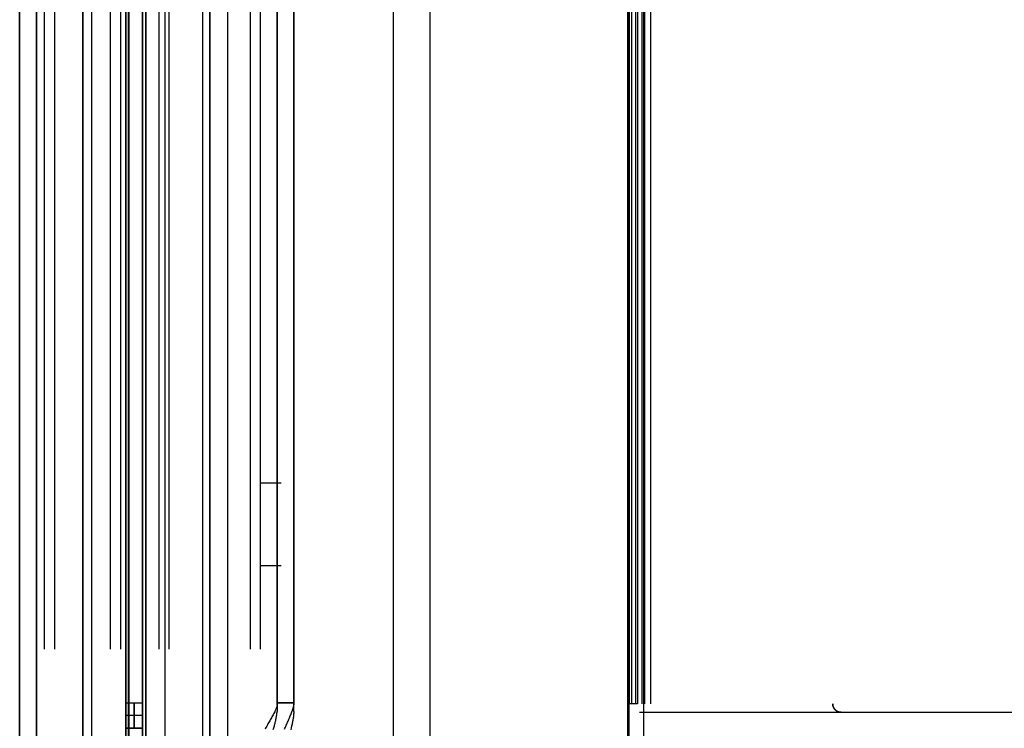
# Model space of a CAD drawing. Header units: millimetres. Extents: x 154 to 631, y -21 to 485.
# Tile 5 of 29: x 162 to 279, y 21 to 105. Entities that reach past the tile are written whole.
import ezdxf

# ---------------------------------------------------------------- set-up
doc = ezdxf.new("R2010")
doc.units = ezdxf.units.MM
doc.header["$MEASUREMENT"] = 0
doc.layers.add('Predefinito', color=5, linetype='Continuous')

# ---------------------------------------------------------------- blocks, each defined once
blk = doc.blocks.new('(#4357) (#777) Part3')
at = {"layer": 'Predefinito'}
for points in [[(-235, 10), (235, 10)], [(235, 10), (-235, 10)], [(-220, 10), (-210, 10)], [(-207, 10), (-210, 10)], [(-210, 10), (-207, 10)], [(-210, 10), (-210, 8)], [(-210, 8), (-210, 10)], [(-210, 8), (-210, 10)], [(-208.5, 8), (-208.5, 10)], [(-208.5, 8), (-208.5, 10)], [(-207, 10), (-207, 8)], [(-207, 10), (-207, 8)], [(-207, 10), (207, 10)], [(-207, 10), (-207, 8)], [(-207, 9), (-210, 9)], [(-210, 9), (-207, 9)], [(235, 8), (-235, 8)], [(-235, 8), (235, 8)], [(-220, 8), (-210, 8)], [(-210, 8), (-207, 8)], [(-207, 8), (-210, 8)], [(-207, 8), (207, 8)], [(-200.59, 6.04), (200.59, 6.04)], [(-200.59, 6.04), (200.59, 6.04)], [(-200.59, 4.83), (200.59, 4.83)], [(-200.59, 4.83), (200.59, 4.83)], [(-235, 0), (235, 0)], [(235, 0), (-235, 0)], [(235, 0), (-235, 0)], [(-235, 0), (235, 0)], [(-200.59, -4.83), (200.59, -4.83)], [(-200.59, -4.83), (-186.24, -4.83)], [(-180.79, -4.83), (180.79, -4.83)], [(-200.59, -6.04), (200.59, -6.04)], [(-200.59, -6.04), (200.59, -6.04)], [(-190.63, -6.07), (-190.63, -7.98)], [(-190.63, -6.73), (-190.63, -8.49)], [(-180.81, -6.07), (-180.81, -7.98)], [(-180.81, -6.73), (-180.81, -8.49)], [(208, -8), (-208, -8)], [(-207.24, -8), (207.24, -8)], [(-207, -10), (-207, -8)], [(-207, -8), (-207, -10)], [(-207, -8), (207, -8)], [(-207, -8), (-207, -10)], [(-208, -10), (208, -10)], [(207.24, -10), (-207.24, -10)], [(-207, -10), (207, -10)]]:
    blk.add_lwpolyline(points, dxfattribs=at)
at = {"layer": 'Predefinito', "extrusion": (1, 0, 0)}
for points in [[(10, 8), (10, -8)], [(10, -8), (10, 8)], [(9, -8), (9, 8)], [(9, -8), (9, 8)], [(8, -8), (8, 8)], [(8, 8), (8, -8)], [(-8, -6), (-8, 8)], [(-9, -6), (-9, 8)], [(-10, 8), (-10, -6)]]:
    blk.add_lwpolyline(points, dxfattribs=at)
at = {"layer": 'Predefinito', "extrusion": (0, 1, 0)}
for points in [[(208.76, 13.18), (208.91, 13.36), (209.06, 13.55), (209.22, 13.72), (209.38, 13.9), (209.55, 14.07), (209.72, 14.23), (209.89, 14.39), (210.07, 14.54), (210.26, 14.69), (210.45, 14.83), (210.64, 14.97), (210.83, 15.1), (211.03, 15.23), (211.23, 15.35), (211.43, 15.46), (211.64, 15.57), (211.84, 15.67), (212.05, 15.77), (212.26, 15.86), (212.47, 15.94), (212.68, 16.02), (212.9, 16.09), (213.11, 16.16), (213.32, 16.22), (213.53, 16.27), (213.75, 16.32), (213.96, 16.36), (214.17, 16.4), (214.38, 16.43), (214.59, 16.45), (214.79, 16.47), (215, 16.49)], [(208, -10), (207.88, -9.77), (207.77, -9.54), (207.67, -9.3), (207.57, -9.06), (207.48, -8.81), (207.4, -8.56), (207.32, -8.31), (207.25, -8.06), (207.19, -7.81), (207.14, -7.55), (207.1, -7.29), (207.06, -7.03), (207.04, -6.78), (207.02, -6.52), (207, -6.26), (207, -6)], [(207, 8), (207, 8.25), (207.01, 8.5), (207.03, 8.76), (207.06, 9.01), (207.09, 9.26), (207.13, 9.51), (207.18, 9.75), (207.24, 10)], [(215, -14.49), (214.82, -14.47), (214.63, -14.46), (214.45, -14.43), (214.26, -14.41), (214.08, -14.38), (213.89, -14.35), (213.7, -14.31), (213.51, -14.26), (213.32, -14.22), (213.14, -14.16), (212.95, -14.11), (212.76, -14.05), (212.57, -13.98), (212.38, -13.91), (212.2, -13.83), (212.01, -13.75), (211.83, -13.67), (211.64, -13.58), (211.46, -13.48), (211.28, -13.38), (211.1, -13.28), (210.93, -13.17), (210.75, -13.05), (210.58, -12.93), (210.41, -12.81), (210.25, -12.68), (210.08, -12.55), (209.92, -12.41), (209.77, -12.27), (209.61, -12.13), (209.46, -11.98), (209.32, -11.83), (209.17, -11.68), (209.03, -11.52), (208.9, -11.35), (208.77, -11.19), (208.64, -11.02), (208.52, -10.85), (208.4, -10.68), (208.29, -10.5), (208.18, -10.32), (208.08, -10.14), (207.98, -9.96), (207.88, -9.78), (207.8, -9.59), (207.71, -9.4), (207.63, -9.22), (207.56, -9.03), (207.49, -8.84), (207.42, -8.65), (207.36, -8.45), (207.31, -8.26), (207.26, -8.07), (207.21, -7.88), (207.17, -7.69), (207.13, -7.5), (207.1, -7.31), (207.07, -7.12), (207.05, -6.93), (207.03, -6.74), (207.02, -6.55), (207.01, -6.37), (207, -6.18), (207, -6)], [(207, -6), (207, -6.26), (207.02, -6.52), (207.04, -6.78), (207.06, -7.03), (207.1, -7.29), (207.14, -7.55), (207.19, -7.81), (207.25, -8.06), (207.32, -8.31), (207.4, -8.56), (207.48, -8.81), (207.57, -9.06), (207.67, -9.3), (207.77, -9.54), (207.88, -9.77), (208, -10)], [(207.24, 10), (207.18, 9.75), (207.13, 9.51), (207.09, 9.26), (207.06, 9.01), (207.03, 8.76), (207.01, 8.5), (207, 8.25), (207, 8)]]:
    blk.add_lwpolyline(points, dxfattribs=at)
at = {"layer": 'Predefinito'}
for points in [[(-207.24, -8, 10), (-207.27, -8, 10.11), (-207.29, -8, 10.21), (-207.35, -7.99, 10.41), (-207.41, -7.98, 10.59), (-207.46, -7.96, 10.76), (-207.52, -7.95, 10.92), (-207.58, -7.93, 11.08), (-207.63, -7.91, 11.22), (-207.69, -7.88, 11.36), (-207.75, -7.86, 11.49), (-207.81, -7.83, 11.62), (-207.87, -7.81, 11.74), (-207.93, -7.78, 11.86), (-207.99, -7.75, 11.98), (-208.05, -7.72, 12.09), (-208.17, -7.66, 12.3), (-208.29, -7.6, 12.5), (-208.41, -7.54, 12.68), (-208.53, -7.47, 12.86), (-208.65, -7.4, 13.03), (-208.77, -7.34, 13.19), (-208.89, -7.27, 13.34), (-209.01, -7.2, 13.49), (-209.13, -7.13, 13.63), (-209.25, -7.06, 13.76), (-209.37, -6.99, 13.89), (-209.5, -6.92, 14.02), (-209.62, -6.85, 14.14), (-209.74, -6.78, 14.25), (-209.86, -6.71, 14.36), (-209.98, -6.64, 14.47), (-210.1, -6.57, 14.57)], [(-210.17, -7.56, -12.62), (-209.95, -7.62, -12.44), (-209.84, -7.65, -12.34), (-209.73, -7.68, -12.24), (-209.62, -7.71, -12.14), (-209.52, -7.74, -12.04), (-209.41, -7.76, -11.93), (-209.3, -7.79, -11.81), (-209.19, -7.82, -11.69), (-209.08, -7.84, -11.57), (-208.97, -7.87, -11.44), (-208.86, -7.89, -11.31), (-208.75, -7.91, -11.17), (-208.65, -7.93, -11.03), (-208.54, -7.95, -10.88), (-208.43, -7.97, -10.72), (-208.32, -7.98, -10.55), (-208.21, -7.99, -10.38), (-208.11, -8, -10.19), (-208, -8, -10)], [(-210.12, -8.89, 14.58), (-210, -8.94, 14.48), (-209.88, -8.99, 14.37), (-209.76, -9.04, 14.27), (-209.63, -9.1, 14.15), (-209.51, -9.15, 14.03), (-209.39, -9.2, 13.91), (-209.27, -9.26, 13.78), (-209.15, -9.31, 13.65), (-209.03, -9.36, 13.51), (-208.91, -9.42, 13.36), (-208.78, -9.47, 13.21), (-208.66, -9.52, 13.05), (-208.54, -9.58, 12.88), (-208.42, -9.63, 12.71), (-208.3, -9.68, 12.52), (-208.18, -9.73, 12.32), (-208.06, -9.77, 12.11), (-207.94, -9.82, 11.89), (-207.88, -9.84, 11.77), (-207.82, -9.86, 11.65), (-207.76, -9.88, 11.52), (-207.7, -9.9, 11.38), (-207.64, -9.92, 11.24), (-207.58, -9.94, 11.1), (-207.53, -9.96, 10.94), (-207.47, -9.97, 10.78), (-207.41, -9.98, 10.61), (-207.35, -9.99, 10.42), (-207.29, -10, 10.22), (-207.24, -10, 10)], [(-208, -10, -10), (-208.11, -10, -10.2), (-208.22, -9.99, -10.38), (-208.32, -9.98, -10.56), (-208.43, -9.97, -10.72), (-208.54, -9.96, -10.88), (-208.65, -9.95, -11.03), (-208.76, -9.93, -11.18), (-208.87, -9.91, -11.31), (-208.97, -9.89, -11.45), (-209.08, -9.88, -11.58), (-209.19, -9.85, -11.7), (-209.3, -9.83, -11.82), (-209.41, -9.81, -11.93), (-209.52, -9.79, -12.04), (-209.63, -9.77, -12.15), (-209.74, -9.74, -12.25), (-209.96, -9.7, -12.44), (-210.18, -9.65, -12.63)]]:
    blk.add_polyline3d(points, dxfattribs=at)
blk = doc.blocks.new('(#4363) (#2278) Part4')
at = {"layer": 'Predefinito'}
for points in [[(235, 7.5), (-235, 7.5)], [(-235, 7.5), (235, 7.5)], [(-235, 7.5), (235, 7.5)], [(235, 5.5), (-235, 5.5)], [(-235, 5.5), (235, 5.5)], [(-235, 5.5), (235, 5.5)], [(-200.59, 4.53), (200.59, 4.53)], [(-200.59, 4.53), (200.59, 4.53)], [(-200.59, 3.32), (200.59, 3.32)], [(-200.59, 3.32), (200.59, 3.32)], [(-235, 0), (235, 0)], [(235, 0), (-235, 0)], [(235, 0), (-235, 0)], [(-235, 0), (235, 0)], [(-200.59, -3.32), (200.59, -3.32)], [(-200.59, -3.32), (200.59, -3.32)], [(-200.59, -4.53), (200.59, -4.53)], [(-200.59, -4.53), (200.59, -4.53)], [(-235, -5.5), (235, -5.5)], [(235, -5.5), (-235, -5.5)], [(-235, -5.5), (235, -5.5)], [(-235, -7.5), (235, -7.5)], [(235, -7.5), (-235, -7.5)], [(-235, -7.5), (235, -7.5)]]:
    blk.add_lwpolyline(points, dxfattribs=at)
blk = doc.blocks.new('(#4356) (#4272) Assem1')
at = {"layer": 'Predefinito', "extrusion": (0, 1, 2.88998e-16), "rotation": -90}
blk.add_blockref('(#4357) (#777) Part3', (-184.62, 0, 455), dxfattribs=at)
at = {"layer": 'Predefinito', "extrusion": (0, 1, 0), "rotation": -90}
blk.add_blockref('(#4363) (#2278) Part4', (-169.49, 0, 18), dxfattribs=at)
blk = doc.blocks.new('(#4355) Document')
at = {"layer": 'Predefinito', "extrusion": (0.034899, 0, 0.999391)}
for points in [[(-10.69, -153.88), (474.47, -153.88), (474.64, -153.89), (474.81, -153.89), (474.98, -153.91), (475.15, -153.93), (475.32, -153.95), (475.5, -153.97), (475.67, -154), (475.85, -154.04), (476.02, -154.08), (476.2, -154.12), (476.37, -154.17), (476.55, -154.22), (476.72, -154.28), (476.89, -154.34), (477.07, -154.4), (477.24, -154.48), (477.41, -154.55), (477.58, -154.63), (477.75, -154.72), (477.92, -154.81), (478.08, -154.9), (478.25, -155), (478.41, -155.1), (478.57, -155.21), (478.73, -155.32), (478.88, -155.44), (479.03, -155.56), (479.18, -155.68), (479.33, -155.81), (479.47, -155.94), (479.61, -156.07), (479.75, -156.21), (479.88, -156.36), (480.01, -156.5), (480.13, -156.65), (480.25, -156.8), (480.36, -156.96), (480.48, -157.11), (480.58, -157.27), (480.69, -157.44), (480.79, -157.6), (480.88, -157.77), (480.97, -157.93), (481.05, -158.1), (481.13, -158.27), (481.21, -158.44), (481.28, -158.62), (481.35, -158.79), (481.41, -158.96), (481.46, -159.14), (481.52, -159.31), (481.56, -159.49), (481.61, -159.66), (481.65, -159.84), (481.68, -160.01), (481.71, -160.19), (481.74, -160.36), (481.76, -160.53), (481.78, -160.7), (481.79, -160.87), (481.8, -161.04), (481.8, -161.21), (481.81, -176.38), (481.8, -176.54), (481.8, -176.71), (481.79, -176.88), (481.78, -177.05), (481.76, -177.22), (481.74, -177.4), (481.71, -177.57), (481.68, -177.74), (481.65, -177.92), (481.61, -178.09), (481.56, -178.27), (481.52, -178.44), (481.46, -178.62), (481.41, -178.79), (481.35, -178.97), (481.28, -179.14), (481.21, -179.31), (481.13, -179.48), (481.05, -179.65), (480.97, -179.82), (480.88, -179.99), (480.79, -180.16), (480.69, -180.32), (480.58, -180.48), (480.48, -180.64), (480.36, -180.8), (480.25, -180.95), (480.13, -181.11), (480.01, -181.25), (479.88, -181.4), (479.75, -181.54), (479.61, -181.68), (479.47, -181.82), (479.33, -181.95), (479.18, -182.08), (479.03, -182.2), (478.88, -182.32), (478.73, -182.44), (478.57, -182.55), (478.41, -182.66), (478.25, -182.76), (478.08, -182.86), (477.92, -182.95), (477.75, -183.04), (477.58, -183.12), (477.41, -183.21), (477.24, -183.28), (477.07, -183.35), (476.89, -183.42), (476.72, -183.48), (476.55, -183.54), (476.37, -183.59), (476.2, -183.64), (476.02, -183.68), (475.85, -183.72), (475.67, -183.75), (475.5, -183.78), (475.32, -183.81), (475.15, -183.83), (474.98, -183.85), (474.81, -183.86), (474.64, -183.87), (474.47, -183.88), (474.31, -183.88)], [(-10.69, -153.88), (474.47, -153.88), (474.64, -153.89), (474.81, -153.89), (474.98, -153.91), (475.15, -153.93), (475.32, -153.95), (475.5, -153.97), (475.67, -154), (475.85, -154.04), (476.02, -154.08), (476.2, -154.12), (476.37, -154.17), (476.55, -154.22), (476.72, -154.28), (476.89, -154.34), (477.07, -154.4), (477.24, -154.48), (477.41, -154.55), (477.58, -154.63), (477.75, -154.72), (477.92, -154.81), (478.08, -154.9), (478.25, -155), (478.41, -155.1), (478.57, -155.21), (478.73, -155.32), (478.88, -155.44), (479.03, -155.56), (479.18, -155.68), (479.33, -155.81), (479.47, -155.94), (479.61, -156.07), (479.75, -156.21), (479.88, -156.36), (480.01, -156.5), (480.13, -156.65), (480.25, -156.8), (480.36, -156.96), (480.48, -157.11), (480.58, -157.27), (480.69, -157.44), (480.79, -157.6), (480.88, -157.77), (480.97, -157.93), (481.05, -158.1), (481.13, -158.27), (481.21, -158.44), (481.28, -158.62), (481.35, -158.79), (481.41, -158.96), (481.46, -159.14), (481.52, -159.31), (481.56, -159.49), (481.61, -159.66), (481.65, -159.84), (481.68, -160.01), (481.71, -160.19), (481.74, -160.36), (481.76, -160.53), (481.78, -160.7), (481.79, -160.87), (481.8, -161.04), (481.8, -161.21), (481.81, -176.38), (481.8, -176.54), (481.8, -176.71), (481.79, -176.88), (481.78, -177.05), (481.76, -177.22), (481.74, -177.4), (481.71, -177.57), (481.68, -177.74), (481.65, -177.92), (481.61, -178.09), (481.56, -178.27), (481.52, -178.44), (481.46, -178.62), (481.41, -178.79), (481.35, -178.97), (481.28, -179.14), (481.21, -179.31), (481.13, -179.48), (481.05, -179.65), (480.97, -179.82), (480.88, -179.99), (480.79, -180.16), (480.69, -180.32), (480.58, -180.48), (480.48, -180.64), (480.36, -180.8), (480.25, -180.95), (480.13, -181.11), (480.01, -181.25), (479.88, -181.4), (479.75, -181.54), (479.61, -181.68), (479.47, -181.82), (479.33, -181.95), (479.18, -182.08), (479.03, -182.2), (478.88, -182.32), (478.73, -182.44), (478.57, -182.55), (478.41, -182.66), (478.25, -182.76), (478.08, -182.86), (477.92, -182.95), (477.75, -183.04), (477.58, -183.12), (477.41, -183.21), (477.24, -183.28), (477.07, -183.35), (476.89, -183.42), (476.72, -183.48), (476.55, -183.54), (476.37, -183.59), (476.2, -183.64), (476.02, -183.68), (475.85, -183.72), (475.67, -183.75), (475.5, -183.78), (475.32, -183.81), (475.15, -183.83), (474.98, -183.85), (474.81, -183.86), (474.64, -183.87), (474.47, -183.88), (474.31, -183.88)], [(-10.69, -153.88), (474.47, -153.88), (474.64, -153.89), (474.81, -153.89), (474.98, -153.91), (475.15, -153.93), (475.32, -153.95), (475.5, -153.97), (475.67, -154), (475.85, -154.04), (476.02, -154.08), (476.2, -154.12), (476.37, -154.17), (476.55, -154.22), (476.72, -154.28), (476.89, -154.34), (477.07, -154.4), (477.24, -154.48), (477.41, -154.55), (477.58, -154.63), (477.75, -154.72), (477.92, -154.81), (478.08, -154.9), (478.25, -155), (478.41, -155.1), (478.57, -155.21), (478.73, -155.32), (478.88, -155.44), (479.03, -155.56), (479.18, -155.68), (479.33, -155.81), (479.47, -155.94), (479.61, -156.07), (479.75, -156.21), (479.88, -156.36), (480.01, -156.5), (480.13, -156.65), (480.25, -156.8), (480.36, -156.96), (480.48, -157.11), (480.58, -157.27), (480.69, -157.44), (480.79, -157.6), (480.88, -157.77), (480.97, -157.93), (481.05, -158.1), (481.13, -158.27), (481.21, -158.44), (481.28, -158.62), (481.35, -158.79), (481.41, -158.96), (481.46, -159.14), (481.52, -159.31), (481.56, -159.49), (481.61, -159.66), (481.65, -159.84), (481.68, -160.01), (481.71, -160.19), (481.74, -160.36), (481.76, -160.53), (481.78, -160.7), (481.79, -160.87), (481.8, -161.04), (481.8, -161.21), (481.81, -176.38), (481.8, -176.54), (481.8, -176.71), (481.79, -176.88), (481.78, -177.05), (481.76, -177.22), (481.74, -177.4), (481.71, -177.57), (481.68, -177.74), (481.65, -177.92), (481.61, -178.09), (481.56, -178.27), (481.52, -178.44), (481.46, -178.62), (481.41, -178.79), (481.35, -178.97), (481.28, -179.14), (481.21, -179.31), (481.13, -179.48), (481.05, -179.65), (480.97, -179.82), (480.88, -179.99), (480.79, -180.16), (480.69, -180.32), (480.58, -180.48), (480.48, -180.64), (480.36, -180.8), (480.25, -180.95), (480.13, -181.11), (480.01, -181.25), (479.88, -181.4), (479.75, -181.54), (479.61, -181.68), (479.47, -181.82), (479.33, -181.95), (479.18, -182.08), (479.03, -182.2), (478.88, -182.32), (478.73, -182.44), (478.57, -182.55), (478.41, -182.66), (478.25, -182.76), (478.08, -182.86), (477.92, -182.95), (477.75, -183.04), (477.58, -183.12), (477.41, -183.21), (477.24, -183.28), (477.07, -183.35), (476.89, -183.42), (476.72, -183.48), (476.55, -183.54), (476.37, -183.59), (476.2, -183.64), (476.02, -183.68), (475.85, -183.72), (475.67, -183.75), (475.5, -183.78), (475.32, -183.81), (475.15, -183.83), (474.98, -183.85), (474.81, -183.86), (474.64, -183.87), (474.47, -183.88), (474.31, -183.88)], [(474.31, -183.88), (-10.86, -183.88), (-11.03, -183.87), (-11.2, -183.86), (-11.37, -183.85), (-11.54, -183.83), (-11.71, -183.81), (-11.88, -183.78), (-12.06, -183.75), (-12.23, -183.72), (-12.41, -183.68), (-12.58, -183.64), (-12.76, -183.59), (-12.93, -183.54), (-13.11, -183.48), (-13.28, -183.42), (-13.45, -183.35), (-13.63, -183.28), (-13.8, -183.21), (-13.97, -183.12), (-14.14, -183.04), (-14.31, -182.95), (-14.47, -182.86), (-14.64, -182.76), (-14.8, -182.66), (-14.96, -182.55), (-15.11, -182.44), (-15.27, -182.32), (-15.42, -182.2), (-15.57, -182.08), (-15.72, -181.95), (-15.86, -181.82), (-16, -181.68), (-16.13, -181.54), (-16.26, -181.4), (-16.39, -181.25), (-16.52, -181.11), (-16.64, -180.95), (-16.75, -180.8), (-16.86, -180.64), (-16.97, -180.48), (-17.07, -180.32), (-17.17, -180.16), (-17.27, -179.99), (-17.36, -179.82), (-17.44, -179.65), (-17.52, -179.48), (-17.6, -179.31), (-17.67, -179.14), (-17.73, -178.97), (-17.79, -178.79), (-17.85, -178.62), (-17.9, -178.44), (-17.95, -178.27), (-18, -178.09), (-18.03, -177.92), (-18.07, -177.74), (-18.1, -177.57), (-18.12, -177.4), (-18.15, -177.22), (-18.16, -177.05), (-18.18, -176.88), (-18.19, -176.71), (-18.19, -176.54), (-18.19, -161.38), (-18.19, -161.21), (-18.19, -161.04), (-18.18, -160.87), (-18.16, -160.7), (-18.15, -160.53), (-18.12, -160.36), (-18.1, -160.19), (-18.07, -160.01), (-18.03, -159.84), (-18, -159.66), (-17.95, -159.49), (-17.9, -159.31), (-17.85, -159.14), (-17.79, -158.96), (-17.73, -158.79), (-17.67, -158.62), (-17.6, -158.44), (-17.52, -158.27), (-17.44, -158.1), (-17.36, -157.93), (-17.27, -157.77), (-17.17, -157.6), (-17.07, -157.44), (-16.97, -157.27), (-16.86, -157.11), (-16.75, -156.96), (-16.64, -156.8), (-16.52, -156.65), (-16.39, -156.5), (-16.26, -156.36), (-16.13, -156.21), (-16, -156.07), (-15.86, -155.94), (-15.72, -155.81), (-15.57, -155.68), (-15.42, -155.56), (-15.27, -155.44), (-15.11, -155.32), (-14.96, -155.21), (-14.8, -155.1), (-14.64, -155), (-14.47, -154.9), (-14.31, -154.81), (-14.14, -154.72), (-13.97, -154.63), (-13.8, -154.55), (-13.63, -154.48), (-13.45, -154.4), (-13.28, -154.34), (-13.11, -154.28), (-12.93, -154.22), (-12.76, -154.17), (-12.58, -154.12), (-12.41, -154.08), (-12.23, -154.04), (-12.06, -154), (-11.88, -153.97), (-11.71, -153.95), (-11.54, -153.93), (-11.37, -153.91), (-11.2, -153.89), (-11.03, -153.89), (-10.86, -153.88), (-10.69, -153.88)], [(474.31, -183.88), (-10.86, -183.88), (-11.03, -183.87), (-11.2, -183.86), (-11.37, -183.85), (-11.54, -183.83), (-11.71, -183.81), (-11.88, -183.78), (-12.06, -183.75), (-12.23, -183.72), (-12.41, -183.68), (-12.58, -183.64), (-12.76, -183.59), (-12.93, -183.54), (-13.11, -183.48), (-13.28, -183.42), (-13.45, -183.35), (-13.63, -183.28), (-13.8, -183.21), (-13.97, -183.12), (-14.14, -183.04), (-14.31, -182.95), (-14.47, -182.86), (-14.64, -182.76), (-14.8, -182.66), (-14.96, -182.55), (-15.11, -182.44), (-15.27, -182.32), (-15.42, -182.2), (-15.57, -182.08), (-15.72, -181.95), (-15.86, -181.82), (-16, -181.68), (-16.13, -181.54), (-16.26, -181.4), (-16.39, -181.25), (-16.52, -181.11), (-16.64, -180.95), (-16.75, -180.8), (-16.86, -180.64), (-16.97, -180.48), (-17.07, -180.32), (-17.17, -180.16), (-17.27, -179.99), (-17.36, -179.82), (-17.44, -179.65), (-17.52, -179.48), (-17.6, -179.31), (-17.67, -179.14), (-17.73, -178.97), (-17.79, -178.79), (-17.85, -178.62), (-17.9, -178.44), (-17.95, -178.27), (-18, -178.09), (-18.03, -177.92), (-18.07, -177.74), (-18.1, -177.57), (-18.12, -177.4), (-18.15, -177.22), (-18.16, -177.05), (-18.18, -176.88), (-18.19, -176.71), (-18.19, -176.54), (-18.19, -161.38), (-18.19, -161.21), (-18.19, -161.04), (-18.18, -160.87), (-18.16, -160.7), (-18.15, -160.53), (-18.12, -160.36), (-18.1, -160.19), (-18.07, -160.01), (-18.03, -159.84), (-18, -159.66), (-17.95, -159.49), (-17.9, -159.31), (-17.85, -159.14), (-17.79, -158.96), (-17.73, -158.79), (-17.67, -158.62), (-17.6, -158.44), (-17.52, -158.27), (-17.44, -158.1), (-17.36, -157.93), (-17.27, -157.77), (-17.17, -157.6), (-17.07, -157.44), (-16.97, -157.27), (-16.86, -157.11), (-16.75, -156.96), (-16.64, -156.8), (-16.52, -156.65), (-16.39, -156.5), (-16.26, -156.36), (-16.13, -156.21), (-16, -156.07), (-15.86, -155.94), (-15.72, -155.81), (-15.57, -155.68), (-15.42, -155.56), (-15.27, -155.44), (-15.11, -155.32), (-14.96, -155.21), (-14.8, -155.1), (-14.64, -155), (-14.47, -154.9), (-14.31, -154.81), (-14.14, -154.72), (-13.97, -154.63), (-13.8, -154.55), (-13.63, -154.48), (-13.45, -154.4), (-13.28, -154.34), (-13.11, -154.28), (-12.93, -154.22), (-12.76, -154.17), (-12.58, -154.12), (-12.41, -154.08), (-12.23, -154.04), (-12.06, -154), (-11.88, -153.97), (-11.71, -153.95), (-11.54, -153.93), (-11.37, -153.91), (-11.2, -153.89), (-11.03, -153.89), (-10.86, -153.88), (-10.69, -153.88)], [(-10.69, -150.88), (-10.93, -150.88), (-11.16, -150.89), (-11.4, -150.9), (-11.64, -150.92), (-11.88, -150.94), (-12.12, -150.98), (-12.36, -151.01), (-12.6, -151.05), (-12.85, -151.1), (-13.09, -151.16), (-13.34, -151.22), (-13.58, -151.28), (-13.83, -151.36), (-14.07, -151.44), (-14.32, -151.52), (-14.56, -151.62), (-14.8, -151.71), (-15.04, -151.82), (-15.28, -151.93), (-15.52, -152.05), (-15.75, -152.18), (-15.98, -152.31), (-16.21, -152.45), (-16.44, -152.59), (-16.66, -152.74), (-16.88, -152.9), (-17.1, -153.06), (-17.31, -153.23), (-17.52, -153.4), (-17.72, -153.58), (-17.92, -153.76), (-18.12, -153.95), (-18.31, -154.15), (-18.49, -154.35), (-18.67, -154.55), (-18.85, -154.76), (-19.01, -154.97), (-19.18, -155.19), (-19.33, -155.41), (-19.48, -155.63), (-19.63, -155.86), (-19.76, -156.09), (-19.9, -156.32), (-20.02, -156.56), (-20.14, -156.79), (-20.25, -157.03), (-20.36, -157.27), (-20.46, -157.51), (-20.55, -157.76), (-20.64, -158), (-20.71, -158.24), (-20.79, -158.49), (-20.86, -158.73), (-20.92, -158.98), (-20.97, -159.22), (-21.02, -159.47), (-21.06, -159.71), (-21.1, -159.95), (-21.13, -160.19), (-21.15, -160.43), (-21.17, -160.67), (-21.18, -160.91), (-21.19, -161.14), (-21.19, -176.38), (-21.19, -176.61), (-21.18, -176.85), (-21.17, -177.08), (-21.15, -177.32), (-21.13, -177.56), (-21.1, -177.8), (-21.06, -178.05), (-21.02, -178.29), (-20.97, -178.53), (-20.92, -178.78), (-20.86, -179.02), (-20.79, -179.27), (-20.71, -179.51), (-20.64, -179.76), (-20.55, -180), (-20.46, -180.24), (-20.36, -180.48), (-20.25, -180.73), (-20.14, -180.96), (-20.02, -181.2), (-19.9, -181.44), (-19.76, -181.67), (-19.63, -181.9), (-19.48, -182.12), (-19.33, -182.35), (-19.18, -182.57), (-19.01, -182.78), (-18.85, -183), (-18.67, -183.2), (-18.49, -183.41), (-18.31, -183.61), (-18.12, -183.8), (-17.92, -183.99), (-17.72, -184.18), (-17.52, -184.36), (-17.31, -184.53), (-17.1, -184.7), (-16.88, -184.86), (-16.66, -185.02), (-16.44, -185.17), (-16.21, -185.31), (-15.98, -185.45), (-15.75, -185.58), (-15.52, -185.71), (-15.28, -185.82), (-15.04, -185.94), (-14.8, -186.04), (-14.56, -186.14), (-14.32, -186.23), (-14.07, -186.32), (-13.83, -186.4), (-13.58, -186.47), (-13.34, -186.54), (-13.09, -186.6), (-12.85, -186.65), (-12.6, -186.7), (-12.36, -186.74), (-12.12, -186.78), (-11.88, -186.81), (-11.64, -186.84), (-11.4, -186.85), (-11.16, -186.87), (-10.93, -186.88), (474.31, -186.88)], [(474.31, -183.88), (-10.86, -183.88), (-11.03, -183.87), (-11.2, -183.86), (-11.37, -183.85), (-11.54, -183.83), (-11.71, -183.81), (-11.88, -183.78), (-12.06, -183.75), (-12.23, -183.72), (-12.41, -183.68), (-12.58, -183.64), (-12.76, -183.59), (-12.93, -183.54), (-13.11, -183.48), (-13.28, -183.42), (-13.45, -183.35), (-13.63, -183.28), (-13.8, -183.21), (-13.97, -183.12), (-14.14, -183.04), (-14.31, -182.95), (-14.47, -182.86), (-14.64, -182.76), (-14.8, -182.66), (-14.96, -182.55), (-15.11, -182.44), (-15.27, -182.32), (-15.42, -182.2), (-15.57, -182.08), (-15.72, -181.95), (-15.86, -181.82), (-16, -181.68), (-16.13, -181.54), (-16.26, -181.4), (-16.39, -181.25), (-16.52, -181.11), (-16.64, -180.95), (-16.75, -180.8), (-16.86, -180.64), (-16.97, -180.48), (-17.07, -180.32), (-17.17, -180.16), (-17.27, -179.99), (-17.36, -179.82), (-17.44, -179.65), (-17.52, -179.48), (-17.6, -179.31), (-17.67, -179.14), (-17.73, -178.97), (-17.79, -178.79), (-17.85, -178.62), (-17.9, -178.44), (-17.95, -178.27), (-18, -178.09), (-18.03, -177.92), (-18.07, -177.74), (-18.1, -177.57), (-18.12, -177.4), (-18.15, -177.22), (-18.16, -177.05), (-18.18, -176.88), (-18.19, -176.71), (-18.19, -176.54), (-18.19, -161.38), (-18.19, -161.21), (-18.19, -161.04), (-18.18, -160.87), (-18.16, -160.7), (-18.15, -160.53), (-18.12, -160.36), (-18.1, -160.19), (-18.07, -160.01), (-18.03, -159.84), (-18, -159.66), (-17.95, -159.49), (-17.9, -159.31), (-17.85, -159.14), (-17.79, -158.96), (-17.73, -158.79), (-17.67, -158.62), (-17.6, -158.44), (-17.52, -158.27), (-17.44, -158.1), (-17.36, -157.93), (-17.27, -157.77), (-17.17, -157.6), (-17.07, -157.44), (-16.97, -157.27), (-16.86, -157.11), (-16.75, -156.96), (-16.64, -156.8), (-16.52, -156.65), (-16.39, -156.5), (-16.26, -156.36), (-16.13, -156.21), (-16, -156.07), (-15.86, -155.94), (-15.72, -155.81), (-15.57, -155.68), (-15.42, -155.56), (-15.27, -155.44), (-15.11, -155.32), (-14.96, -155.21), (-14.8, -155.1), (-14.64, -155), (-14.47, -154.9), (-14.31, -154.81), (-14.14, -154.72), (-13.97, -154.63), (-13.8, -154.55), (-13.63, -154.48), (-13.45, -154.4), (-13.28, -154.34), (-13.11, -154.28), (-12.93, -154.22), (-12.76, -154.17), (-12.58, -154.12), (-12.41, -154.08), (-12.23, -154.04), (-12.06, -154), (-11.88, -153.97), (-11.71, -153.95), (-11.54, -153.93), (-11.37, -153.91), (-11.2, -153.89), (-11.03, -153.89), (-10.86, -153.88), (-10.69, -153.88)]]:
    blk.add_lwpolyline(points, dxfattribs=at)
at = {"layer": 'Predefinito', "extrusion": (0.99863, 0, 0.052336)}
for points in [[(445.45, 433.2), (15.28, 433.2), (15.11, 433.21), (14.95, 433.22), (14.78, 433.23), (14.6, 433.25), (14.43, 433.27), (14.26, 433.3), (14.08, 433.33), (13.91, 433.36), (13.74, 433.4), (13.56, 433.44), (13.39, 433.49), (13.21, 433.54), (13.04, 433.6), (12.86, 433.66), (12.69, 433.73), (12.52, 433.8), (12.34, 433.87), (12.17, 433.95), (12, 434.04), (11.84, 434.13), (11.67, 434.22), (11.51, 434.32), (11.34, 434.42), (11.19, 434.53), (11.03, 434.64), (10.87, 434.76), (10.72, 434.88), (10.57, 435), (10.43, 435.13), (10.28, 435.26), (10.15, 435.4), (10.01, 435.54), (9.88, 435.68), (9.75, 435.82), (9.63, 435.97), (9.51, 436.12), (9.39, 436.28), (9.28, 436.44), (9.17, 436.6), (9.07, 436.76), (8.97, 436.92), (8.88, 437.09), (8.79, 437.26), (8.7, 437.42), (8.62, 437.6), (8.55, 437.77), (8.48, 437.94), (8.41, 438.11), (8.35, 438.29), (8.29, 438.46), (8.24, 438.64), (8.19, 438.81), (8.15, 438.99), (8.11, 439.16), (8.07, 439.34), (8.04, 439.51), (8.02, 439.68), (8, 439.85), (7.98, 440.03), (7.97, 440.2), (7.96, 440.37), (7.95, 440.53), (7.95, 455.7), (7.95, 455.87), (7.96, 456.03), (7.97, 456.2), (7.98, 456.37), (8, 456.55), (8.02, 456.72), (8.04, 456.89), (8.07, 457.06), (8.11, 457.24), (8.15, 457.41), (8.19, 457.59), (8.24, 457.76), (8.29, 457.94), (8.35, 458.11), (8.41, 458.29), (8.48, 458.46), (8.55, 458.63), (8.62, 458.81), (8.7, 458.98), (8.79, 459.14), (8.88, 459.31), (8.97, 459.48), (9.07, 459.64), (9.17, 459.8), (9.28, 459.96), (9.39, 460.12), (9.51, 460.28), (9.63, 460.43), (9.75, 460.58), (9.88, 460.72), (10.01, 460.86), (10.15, 461), (10.28, 461.14), (10.43, 461.27), (10.57, 461.4), (10.72, 461.52), (10.87, 461.64), (11.03, 461.76), (11.19, 461.87), (11.34, 461.98), (11.51, 462.08), (11.67, 462.18), (11.84, 462.27), (12, 462.36), (12.17, 462.45), (12.34, 462.53), (12.52, 462.6), (12.69, 462.67), (12.86, 462.74), (13.04, 462.8), (13.21, 462.86), (13.39, 462.91), (13.56, 462.96), (13.74, 463), (13.91, 463.04), (14.08, 463.08), (14.26, 463.11), (14.43, 463.13), (14.6, 463.15), (14.78, 463.17), (14.95, 463.18), (15.11, 463.19), (15.28, 463.2), (15.45, 463.2)], [(23.89, 463.2), (23.87, 463.2), (23.85, 463.2), (23.82, 463.2), (23.8, 463.2), (23.78, 463.19), (23.76, 463.19), (23.73, 463.19), (23.71, 463.18), (23.69, 463.18), (23.66, 463.17), (23.64, 463.17), (23.62, 463.16), (23.59, 463.15), (23.57, 463.15), (23.55, 463.14), (23.52, 463.13), (23.5, 463.12), (23.48, 463.11), (23.45, 463.1), (23.43, 463.09), (23.41, 463.08), (23.39, 463.06), (23.37, 463.05), (23.34, 463.04), (23.32, 463.02), (23.3, 463.01), (23.28, 462.99), (23.26, 462.98), (23.24, 462.96), (23.22, 462.94), (23.2, 462.93), (23.18, 462.91), (23.17, 462.89), (23.15, 462.87), (23.13, 462.85), (23.11, 462.83), (23.1, 462.81), (23.08, 462.79), (23.07, 462.77), (23.05, 462.75), (23.04, 462.73), (23.03, 462.7), (23.01, 462.68), (23, 462.66), (22.99, 462.64), (22.98, 462.61), (22.97, 462.59), (22.96, 462.57), (22.95, 462.55), (22.94, 462.52), (22.94, 462.5), (22.93, 462.48), (22.92, 462.45), (22.92, 462.43), (22.91, 462.41), (22.91, 462.38), (22.9, 462.36), (22.9, 462.34), (22.9, 462.31), (22.89, 462.29), (22.89, 462.27), (22.89, 462.24), (22.89, 462.22), (22.89, 462.2)], [(22.89, 434.2), (22.89, 434.18), (22.89, 434.16), (22.89, 434.13), (22.89, 434.11), (22.9, 434.09), (22.9, 434.06), (22.9, 434.04), (22.91, 434.02), (22.91, 434), (22.92, 433.97), (22.92, 433.95), (22.93, 433.93), (22.94, 433.9), (22.94, 433.88), (22.95, 433.86), (22.96, 433.83), (22.97, 433.81), (22.98, 433.79), (22.99, 433.76), (23, 433.74), (23.01, 433.72), (23.03, 433.7), (23.04, 433.67), (23.05, 433.65), (23.07, 433.63), (23.08, 433.61), (23.1, 433.59), (23.11, 433.57), (23.13, 433.55), (23.15, 433.53), (23.17, 433.51), (23.18, 433.49), (23.2, 433.48), (23.22, 433.46), (23.24, 433.44), (23.26, 433.42), (23.28, 433.41), (23.3, 433.39), (23.32, 433.38), (23.34, 433.36), (23.37, 433.35), (23.39, 433.34), (23.41, 433.32), (23.43, 433.31), (23.45, 433.3), (23.48, 433.29), (23.5, 433.28), (23.52, 433.27), (23.55, 433.26), (23.57, 433.25), (23.59, 433.25), (23.62, 433.24), (23.64, 433.23), (23.66, 433.23), (23.69, 433.22), (23.71, 433.22), (23.73, 433.21), (23.76, 433.21), (23.78, 433.21), (23.8, 433.2), (23.82, 433.2), (23.85, 433.2), (23.87, 433.2), (23.89, 433.2)]]:
    blk.add_lwpolyline(points, dxfattribs=at)
at = {"layer": 'Predefinito'}
for points in [[(234.57, 23.89), (234.57, 437.01)], [(234.83, 23.89), (234.83, 437.01)], [(235.3, 437.01), (235.3, 23.89)], [(235.52, 437.01), (235.52, 23.89)], [(236.04, 437.01), (236.04, 23.89)], [(236.37, 437.01), (236.37, 23.89)], [(237.09, 23.89), (237.09, 437.01)], [(235.76, 22.89), (578.31, 22.89)]]:
    blk.add_lwpolyline(points, dxfattribs=at)
at = {"layer": 'Predefinito', "extrusion": (0, 1, 0)}
for points in [[(-236.04, 447.17), (-234.57, 475.13)], [(-235.52, 476.18), (-627.98, 496.75)], [(-237.09, 446.22), (-237.07, 446.22), (-237.04, 446.22), (-237.02, 446.22), (-237, 446.22), (-236.98, 446.22), (-236.95, 446.22), (-236.93, 446.22), (-236.91, 446.23), (-236.88, 446.23), (-236.86, 446.23), (-236.84, 446.24), (-236.81, 446.24), (-236.79, 446.25), (-236.76, 446.26), (-236.74, 446.26), (-236.72, 446.27), (-236.69, 446.28), (-236.67, 446.29), (-236.65, 446.3), (-236.62, 446.31), (-236.6, 446.32), (-236.58, 446.33), (-236.56, 446.34), (-236.53, 446.35), (-236.51, 446.37), (-236.49, 446.38), (-236.47, 446.4), (-236.45, 446.41), (-236.43, 446.43), (-236.41, 446.44), (-236.39, 446.46), (-236.37, 446.48), (-236.35, 446.49), (-236.33, 446.51), (-236.31, 446.53), (-236.29, 446.55), (-236.28, 446.57), (-236.26, 446.59), (-236.24, 446.61), (-236.23, 446.63), (-236.21, 446.65), (-236.2, 446.67), (-236.19, 446.69), (-236.17, 446.71), (-236.16, 446.74), (-236.15, 446.76), (-236.14, 446.78), (-236.13, 446.8), (-236.12, 446.83), (-236.11, 446.85), (-236.1, 446.87), (-236.09, 446.89), (-236.08, 446.92), (-236.08, 446.94), (-236.07, 446.96), (-236.06, 446.99), (-236.06, 447.01), (-236.05, 447.03), (-236.05, 447.05), (-236.05, 447.08), (-236.04, 447.1), (-236.04, 447.12), (-236.04, 447.14), (-236.04, 447.17)], [(-578.7, 464.12), (-237.09, 446.22)], [(-236.33, 447.18), (-234.86, 475.14)], [(-235.53, 475.89), (-627.99, 496.45)], [(-628.03, 495.75), (-235.57, 475.18)], [(-235.57, 475.18), (-237.04, 447.22)], [(-237.04, 447.22), (-578.65, 465.12)], [(-578.68, 464.42), (-237.07, 446.51)]]:
    blk.add_lwpolyline(points, dxfattribs=at)
at = {"layer": 'Predefinito', "extrusion": (-0.052336, 0, 0.99863)}
for points in [[(-22.89, 260.12), (-22.89, 260.09), (-22.89, 260.07), (-22.89, 260.05), (-22.89, 260.03), (-22.9, 260), (-22.9, 259.98), (-22.9, 259.96), (-22.91, 259.93), (-22.91, 259.91), (-22.92, 259.89), (-22.92, 259.86), (-22.93, 259.84), (-22.94, 259.82), (-22.94, 259.79), (-22.95, 259.77), (-22.96, 259.75), (-22.97, 259.73), (-22.98, 259.7), (-22.99, 259.68), (-23, 259.66), (-23.01, 259.64), (-23.03, 259.61), (-23.04, 259.59), (-23.05, 259.57), (-23.07, 259.55), (-23.08, 259.53), (-23.1, 259.51), (-23.11, 259.49), (-23.13, 259.47), (-23.15, 259.45), (-23.17, 259.43), (-23.18, 259.41), (-23.2, 259.39), (-23.22, 259.37), (-23.24, 259.36), (-23.26, 259.34), (-23.28, 259.32), (-23.3, 259.31), (-23.32, 259.29), (-23.34, 259.28), (-23.37, 259.27), (-23.39, 259.25), (-23.41, 259.24), (-23.43, 259.23), (-23.45, 259.22), (-23.48, 259.21), (-23.5, 259.2), (-23.52, 259.19), (-23.55, 259.18), (-23.57, 259.17), (-23.59, 259.16), (-23.62, 259.16), (-23.64, 259.15), (-23.66, 259.14), (-23.69, 259.14), (-23.71, 259.13), (-23.73, 259.13), (-23.76, 259.13), (-23.78, 259.12), (-23.8, 259.12), (-23.82, 259.12), (-23.85, 259.12), (-23.87, 259.12), (-23.89, 259.12)], [(-22.89, 260.12), (-22.89, 260.09), (-22.89, 260.07), (-22.89, 260.05), (-22.89, 260.03), (-22.9, 260), (-22.9, 259.98), (-22.9, 259.96), (-22.91, 259.93), (-22.91, 259.91), (-22.92, 259.89), (-22.92, 259.86), (-22.93, 259.84), (-22.94, 259.82), (-22.94, 259.79), (-22.95, 259.77), (-22.96, 259.75), (-22.97, 259.73), (-22.98, 259.7), (-22.99, 259.68), (-23, 259.66), (-23.01, 259.64), (-23.03, 259.61), (-23.04, 259.59), (-23.05, 259.57), (-23.07, 259.55), (-23.08, 259.53), (-23.1, 259.51), (-23.11, 259.49), (-23.13, 259.47), (-23.15, 259.45), (-23.17, 259.43), (-23.18, 259.41), (-23.2, 259.39), (-23.22, 259.37), (-23.24, 259.36), (-23.26, 259.34), (-23.28, 259.32), (-23.3, 259.31), (-23.32, 259.29), (-23.34, 259.28), (-23.37, 259.27), (-23.39, 259.25), (-23.41, 259.24), (-23.43, 259.23), (-23.45, 259.22), (-23.48, 259.21), (-23.5, 259.2), (-23.52, 259.19), (-23.55, 259.18), (-23.57, 259.17), (-23.59, 259.16), (-23.62, 259.16), (-23.64, 259.15), (-23.66, 259.14), (-23.69, 259.14), (-23.71, 259.13), (-23.73, 259.13), (-23.76, 259.13), (-23.78, 259.12), (-23.8, 259.12), (-23.82, 259.12), (-23.85, 259.12), (-23.87, 259.12), (-23.89, 259.12)], [(-23.89, 259.12), (-23.87, 259.12), (-23.85, 259.12), (-23.82, 259.12), (-23.8, 259.12), (-23.78, 259.12), (-23.76, 259.13), (-23.73, 259.13), (-23.71, 259.13), (-23.69, 259.14), (-23.66, 259.14), (-23.64, 259.15), (-23.62, 259.16), (-23.59, 259.16), (-23.57, 259.17), (-23.55, 259.18), (-23.52, 259.19), (-23.5, 259.2), (-23.48, 259.21), (-23.45, 259.22), (-23.43, 259.23), (-23.41, 259.24), (-23.39, 259.25), (-23.37, 259.27), (-23.34, 259.28), (-23.32, 259.29), (-23.3, 259.31), (-23.28, 259.32), (-23.26, 259.34), (-23.24, 259.36), (-23.22, 259.37), (-23.2, 259.39), (-23.18, 259.41), (-23.17, 259.43), (-23.15, 259.45), (-23.13, 259.47), (-23.11, 259.49), (-23.1, 259.51), (-23.08, 259.53), (-23.07, 259.55), (-23.05, 259.57), (-23.04, 259.59), (-23.03, 259.61), (-23.01, 259.64), (-23, 259.66), (-22.99, 259.68), (-22.98, 259.7), (-22.97, 259.73), (-22.96, 259.75), (-22.95, 259.77), (-22.94, 259.79), (-22.94, 259.82), (-22.93, 259.84), (-22.92, 259.86), (-22.92, 259.89), (-22.91, 259.91), (-22.91, 259.93), (-22.9, 259.96), (-22.9, 259.98), (-22.9, 260), (-22.89, 260.03), (-22.89, 260.05), (-22.89, 260.07), (-22.89, 260.09), (-22.89, 260.12)]]:
    blk.add_lwpolyline(points, dxfattribs=at)
at = {"layer": 'Predefinito', "extrusion": (0.466539, 0.503806, 0.726994)}
blk.add_lwpolyline([(-157.14, 198.02), (-157.13, 198.03), (-157.11, 198.04), (-157.09, 198.05), (-157.08, 198.06), (-157.06, 198.07), (-157.04, 198.08), (-157.03, 198.08), (-157.01, 198.09), (-156.99, 198.1), (-156.98, 198.11), (-156.96, 198.11), (-156.94, 198.12), (-156.92, 198.12), (-156.9, 198.13), (-156.89, 198.14), (-156.87, 198.14), (-156.85, 198.15), (-156.83, 198.15), (-156.81, 198.15), (-156.79, 198.16), (-156.77, 198.16), (-156.75, 198.16), (-156.73, 198.17), (-156.71, 198.17), (-156.69, 198.17), (-156.68, 198.17), (-156.66, 198.17), (-156.64, 198.17), (-156.62, 198.17), (-156.6, 198.17), (-156.58, 198.17), (-156.56, 198.17), (-156.54, 198.17), (-156.52, 198.17), (-156.5, 198.17), (-156.48, 198.17), (-156.46, 198.16), (-156.44, 198.16), (-156.42, 198.16), (-156.4, 198.15), (-156.38, 198.15), (-156.36, 198.14), (-156.34, 198.14), (-156.33, 198.13), (-156.31, 198.13), (-156.29, 198.12), (-156.27, 198.11), (-156.25, 198.11), (-156.23, 198.1), (-156.22, 198.09), (-156.2, 198.09), (-156.18, 198.08), (-156.16, 198.07), (-156.15, 198.06), (-156.13, 198.05), (-156.11, 198.04), (-156.1, 198.03), (-156.08, 198.02), (-156.07, 198.01), (-156.05, 198), (-156.04, 197.99), (-156.02, 197.98), (-156.01, 197.97), (-155.99, 197.96)], dxfattribs=at)
at = {"layer": 'Predefinito', "extrusion": (-0.706237, 0.707008, -0.037012)}
blk.add_lwpolyline([(-183.51, 470.32), (-183.49, 470.32), (-183.46, 470.31), (-183.44, 470.31), (-183.42, 470.31), (-183.39, 470.31), (-183.37, 470.3), (-183.34, 470.3), (-183.32, 470.29), (-183.3, 470.29), (-183.27, 470.28), (-183.25, 470.27), (-183.23, 470.27), (-183.2, 470.26), (-183.18, 470.25), (-183.16, 470.24), (-183.14, 470.23), (-183.11, 470.22), (-183.09, 470.21), (-183.07, 470.2), (-183.05, 470.18), (-183.03, 470.17), (-183.01, 470.16), (-182.99, 470.14), (-182.97, 470.13), (-182.95, 470.12), (-182.93, 470.1), (-182.91, 470.09), (-182.89, 470.07), (-182.87, 470.05), (-182.85, 470.04), (-182.84, 470.02), (-182.82, 470), (-182.8, 469.99), (-182.79, 469.97), (-182.77, 469.95), (-182.76, 469.93), (-182.74, 469.91), (-182.73, 469.89), (-182.71, 469.87), (-182.7, 469.85), (-182.69, 469.83), (-182.68, 469.81), (-182.66, 469.78), (-182.65, 469.76), (-182.64, 469.74), (-182.63, 469.72), (-182.62, 469.69), (-182.61, 469.67), (-182.6, 469.65), (-182.6, 469.62), (-182.59, 469.6), (-182.58, 469.57), (-182.58, 469.55), (-182.57, 469.53), (-182.57, 469.5), (-182.56, 469.48), (-182.56, 469.45), (-182.55, 469.43), (-182.55, 469.4), (-182.55, 469.38), (-182.55, 469.35), (-182.55, 469.33), (-182.55, 469.31), (-182.55, 469.28)], dxfattribs=at)
at = {"layer": 'Predefinito', "extrusion": (0.037012, 0.707008, -0.706237)}
blk.add_lwpolyline([(-235.54, 341.22), (-235.51, 341.22), (-235.49, 341.22), (-235.46, 341.22), (-235.44, 341.22), (-235.41, 341.22), (-235.39, 341.22), (-235.37, 341.23), (-235.34, 341.23), (-235.32, 341.23), (-235.29, 341.24), (-235.27, 341.24), (-235.24, 341.25), (-235.22, 341.25), (-235.19, 341.26), (-235.17, 341.27), (-235.15, 341.27), (-235.12, 341.28), (-235.1, 341.29), (-235.08, 341.3), (-235.05, 341.31), (-235.03, 341.32), (-235.01, 341.33), (-234.99, 341.34), (-234.96, 341.35), (-234.94, 341.37), (-234.92, 341.38), (-234.9, 341.39), (-234.88, 341.41), (-234.86, 341.42), (-234.84, 341.44), (-234.82, 341.45), (-234.8, 341.47), (-234.79, 341.48), (-234.77, 341.5), (-234.75, 341.52), (-234.74, 341.54), (-234.72, 341.55), (-234.7, 341.57), (-234.69, 341.59), (-234.67, 341.61), (-234.66, 341.63), (-234.64, 341.65), (-234.63, 341.67), (-234.62, 341.69), (-234.6, 341.71), (-234.59, 341.73), (-234.58, 341.75), (-234.57, 341.77), (-234.56, 341.8), (-234.55, 341.82), (-234.54, 341.84), (-234.53, 341.86), (-234.52, 341.89), (-234.51, 341.91), (-234.5, 341.93), (-234.5, 341.96), (-234.49, 341.98), (-234.49, 342.01), (-234.48, 342.03), (-234.48, 342.05), (-234.47, 342.08), (-234.47, 342.1), (-234.47, 342.12), (-234.47, 342.15)], dxfattribs=at)
at = {"layer": 'Predefinito', "extrusion": (0.726994, -0.503806, -0.466539)}
blk.add_lwpolyline([(154.34, 479.16), (154.33, 479.16), (154.31, 479.17), (154.29, 479.18), (154.28, 479.18), (154.26, 479.19), (154.24, 479.2), (154.22, 479.21), (154.21, 479.21), (154.19, 479.22), (154.17, 479.23), (154.16, 479.24), (154.14, 479.25), (154.13, 479.26), (154.11, 479.27), (154.09, 479.28), (154.08, 479.29), (154.06, 479.3), (154.05, 479.31), (154.03, 479.33), (154.02, 479.34), (154, 479.35), (153.99, 479.36), (153.97, 479.38), (153.96, 479.39), (153.94, 479.4), (153.93, 479.42), (153.92, 479.43), (153.9, 479.45), (153.89, 479.46), (153.88, 479.48), (153.86, 479.49), (153.85, 479.51), (153.84, 479.52), (153.83, 479.54), (153.82, 479.56), (153.81, 479.57), (153.8, 479.59), (153.79, 479.61), (153.78, 479.62), (153.77, 479.64), (153.76, 479.66), (153.75, 479.68), (153.74, 479.69), (153.73, 479.71), (153.73, 479.73), (153.72, 479.75), (153.71, 479.77), (153.71, 479.78), (153.7, 479.8), (153.69, 479.82), (153.69, 479.84), (153.68, 479.86), (153.68, 479.87), (153.67, 479.89), (153.67, 479.91), (153.67, 479.93), (153.66, 479.95), (153.66, 479.97), (153.66, 479.99), (153.66, 480), (153.65, 480.02), (153.65, 480.04), (153.65, 480.06), (153.65, 480.08)], dxfattribs=at)
at = {"layer": 'Predefinito'}
for points in [[(170.53, 474.54, 560), (170.53, -10.69, 560)], [(174.89, 474.54, 684.92), (174.89, -10.69, 684.92)], [(179.25, 474.54, 809.85), (179.25, -10.69, 809.85)], [(206.5, -10.93, 558.74), (206.5, 474.31, 558.74)], [(210.86, -10.93, 683.67), (210.87, 474.31, 683.67)], [(234.34, 445.71, 479.62), (234.34, 15.45, 479.62)], [(234.52, 15.45, 476.13), (234.52, 445.62, 476.12)], [(236.27, 15.19, 442.68), (236.27, 445.45, 442.67)], [(235.52, 23.89, 476.18), (235.49, 23.89, 476.18), (235.46, 23.89, 476.17), (235.43, 23.89, 476.17), (235.4, 23.89, 476.17), (235.38, 23.89, 476.16), (235.35, 23.89, 476.15), (235.32, 23.89, 476.15), (235.29, 23.89, 476.14), (235.26, 23.89, 476.13), (235.24, 23.89, 476.12), (235.21, 23.89, 476.11), (235.18, 23.89, 476.1), (235.16, 23.89, 476.09), (235.13, 23.89, 476.08), (235.1, 23.89, 476.06), (235.08, 23.89, 476.05), (235.06, 23.89, 476.04), (235.03, 23.89, 476.02), (235.01, 23.89, 476.01), (234.99, 23.89, 475.99), (234.97, 23.89, 475.98), (234.95, 23.89, 475.96), (234.93, 23.89, 475.95), (234.91, 23.89, 475.93), (234.89, 23.89, 475.91), (234.87, 23.89, 475.89), (234.85, 23.89, 475.87), (234.83, 23.89, 475.85), (234.81, 23.89, 475.83), (234.8, 23.89, 475.81), (234.78, 23.89, 475.79), (234.76, 23.89, 475.77), (234.75, 23.89, 475.75), (234.74, 23.89, 475.73), (234.73, 23.89, 475.71), (234.71, 23.89, 475.69), (234.7, 23.89, 475.67), (234.69, 23.89, 475.65), (234.68, 23.89, 475.63), (234.67, 23.89, 475.61), (234.66, 23.89, 475.59), (234.65, 23.89, 475.57), (234.64, 23.89, 475.55), (234.63, 23.89, 475.53), (234.63, 23.89, 475.51), (234.62, 23.89, 475.49), (234.61, 23.89, 475.47), (234.61, 23.89, 475.45), (234.6, 23.89, 475.43), (234.6, 23.89, 475.41), (234.59, 23.89, 475.39), (234.59, 23.89, 475.37), (234.58, 23.89, 475.35), (234.58, 23.89, 475.33), (234.58, 23.89, 475.31), (234.58, 23.89, 475.29), (234.57, 23.89, 475.27), (234.57, 23.89, 475.25), (234.57, 23.89, 475.23), (234.57, 23.89, 475.21), (234.57, 23.89, 475.19), (234.57, 23.89, 475.17), (234.57, 23.89, 475.15), (234.57, 23.89, 475.13)]]:
    blk.add_polyline3d(points, dxfattribs=at)
at = {"layer": 'Predefinito', "extrusion": (0, -1, 0)}
blk.add_blockref('(#4356) (#4272) Assem1', (0, 3.12, -231), dxfattribs=at)

msp = doc.modelspace()

# ---------------------------------------------------------------- block references
at = {"layer": 'Predefinito'}
msp.add_blockref('(#4355) Document', (0, 0), dxfattribs=at)

doc.saveas('drawing.dxf')
